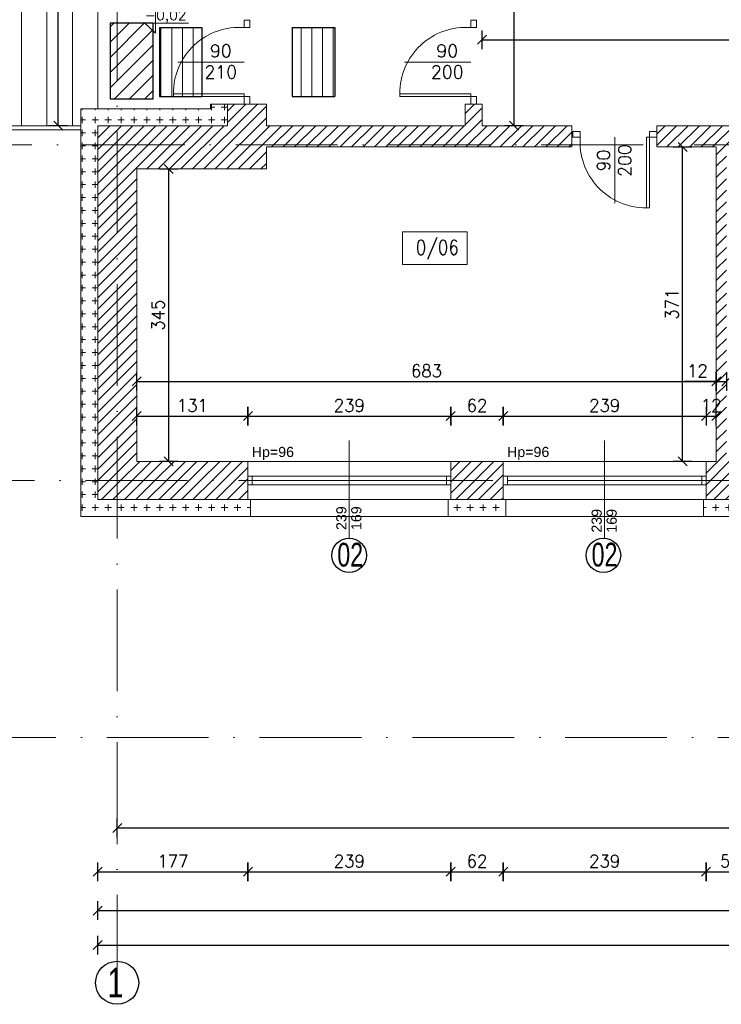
# Model space of a CAD drawing. Header units: millimetres. Extents: x -37273 to 136949, y -1495242345 to -598.
# Tile 14 of 38: x 40746 to 41573, y -18042 to -16881. Entities that reach past the tile are written whole.
import ezdxf

# ---------------------------------------------------------------- set-up
doc = ezdxf.new("R2010")
doc.units = ezdxf.units.MM
doc.linetypes.add('ACAD_ISO10W100', pattern=[18, 12, -3, 0, -3])
for name, color, linetype, lineweight in [('0.09Opis', 20, 'Continuous', 9), ('A-DRZ', 3, 'Continuous', 13), ('A-OKN', 3, 'Continuous', 13), ('F-BIL-OP', 103, 'Continuous', 9), ('urządzenia', 252, 'Continuous', 0), ('wymiarowannie', 253, 'Continuous', 5), ('ściany', 190, 'Continuous', 25)]:
    doc.layers.add(name, color=color, linetype=linetype, lineweight=lineweight)
for name, color, linetype in [('OPISY', 4, 'Continuous'), ('wym', 1, 'Continuous'), ('ściana', 7, 'Continuous')]:
    doc.layers.add(name, color=color, linetype=linetype)
doc.styles.add('op2', font='arial.ttf')
doc.styles.add('SIMPLEX', font='simplex', dxfattribs={"width": 0.85})
doc.styles.get("Standard").update_dxf_attribs({"font": 'arial.ttf'})
doc.styles.add('WYM_50', font='simplex.shx', dxfattribs={"width": 0.95})
doc.dimstyles.new('50', dxfattribs={"dimtxt": 15, "dimasz": 0.15, "dimexe": 13, "dimexo": 30, "dimgap": 5, "dimtad": 1, "dimdec": 0, "dimrnd": 0.5, "dimzin": 1, "dimdsep": 46, "dimtxsty": 'WYM_50', "dimblk": 'A', "dimcen": 3, "dimdle": 5, "dimse1": 1, "dimse2": 1, "dimclrd": 256, "dimclre": 256, "dimclrt": 2, "dimaunit": 1, "dimadec": 0, "dimazin": 0, "dimtfac": 0.32, "dimtdec": 0, "dimtix": 1, "dimtmove": 1, "dimatfit": 3, "dimldrblk": 'A', "dimfxl": 1, "dimtvp": 0.08, "dimtolj": 1, "dimtzin": 1, "dimarcsym": 0})
pattern_1 = [(90, (-26617.258, -10.478), (-15.24, 0), [7.62, -7.62]), (180, (-26613.449, -6.668), (0, -15.24), [7.62, -7.62])]
pattern_2 = [(90, (-26613.449, -6.668), (-12.7, 0), [])]

# ---------------------------------------------------------------- blocks, each defined once
blk = doc.blocks.new('A')
at = {"color": 7, "linetype": 'Continuous'}
blk.add_line((-35.3, -35.3), (35.3, 35.3), dxfattribs=at)
at = {"color": 1, "linetype": 'Continuous'}
blk.add_line((0, 73.6), (0, -73.6), dxfattribs=at)
blk = doc.blocks.new('*D2353')
at = {"layer": 'Defpoints', "color": 0, "lineweight": 13, "ltscale": 3}
for p in [(40838, -17937.8), (44491, -17937.8), (44491, -17972.6)]:
    blk.add_point(p, dxfattribs=at)
at = {"layer": 'wym', "lineweight": -2}
blk.add_line((40838.1, -17972.6), (44490.8, -17972.6), dxfattribs=at)
at = {"layer": 'wym', "lineweight": -2, "ltscale": 3, "xscale": 0.15, "yscale": 0.15, "zscale": 0.15, "rotation": 180}
blk.add_blockref('A', (40838, -17972.6), dxfattribs=at)
at = {"layer": 'wym', "lineweight": -2, "ltscale": 3, "xscale": 0.15, "yscale": 0.15, "zscale": 0.15}
blk.add_blockref('A', (44491, -17972.6), dxfattribs=at)
at = {"layer": 'wym', "color": 2, "ltscale": 3, "insert": (42664.5, -17960.1), "char_height": 15, "attachment_point": 5, "style": 'WYM_50'}
blk.add_mtext('\\A1;3653', dxfattribs=at)
blk = doc.blocks.new('*D2475')
at = {"layer": 'Defpoints', "color": 0, "lineweight": 13, "ltscale": 3}
for p in [(43623, -16904.6), (41291, -17006), (43623, -17006)]:
    blk.add_point(p, dxfattribs=at)
at = {"layer": 'wym', "lineweight": -2}
blk.add_line((41291.1, -16904.6), (43622.8, -16904.6), dxfattribs=at)
at = {"layer": 'wym', "lineweight": -2, "ltscale": 3, "xscale": 0.15, "yscale": 0.15, "zscale": 0.15, "rotation": 180}
blk.add_blockref('A', (41291, -16904.6), dxfattribs=at)
at = {"layer": 'wym', "lineweight": -2, "ltscale": 3, "xscale": 0.15, "yscale": 0.15, "zscale": 0.15}
blk.add_blockref('A', (43623, -16904.6), dxfattribs=at)
at = {"layer": 'wym', "color": 2, "ltscale": 3, "insert": (42457, -16892.1), "char_height": 15, "attachment_point": 5, "style": 'WYM_50'}
blk.add_mtext('\\A1;2332', dxfattribs=at)
blk = doc.blocks.new('DRZWI80')
at = {"layer": 'A-DRZ'}
for points in [[(63149.5, 25780.3), (63149.5, 25851.4)], [(63186.5, 25780.3), (63186.5, 25856.3)]]:
    blk.add_lwpolyline(points, dxfattribs=at)
at = {"layer": 'A-DRZ', "extrusion": (0, 0, -1)}
for points in [[(-63186.5, 25780.3), (-63183.5, 25780.3), (-63183.5, 25856.3)], [(-63186.5, 25856.3), (-63183.5, 25856.3)]]:
    blk.add_lwpolyline(points, dxfattribs=at)
at = {"layer": 'A-DRZ'}
for points in [[(63104.5, 25774.3), (63104.5, 25780.3), (63112.5, 25780.3), (63112.5, 25774.3)], [(63194.5, 25774.3), (63194.5, 25780.3), (63186.5, 25780.3), (63186.5, 25774.3)]]:
    blk.add_lwpolyline(points, close=True, dxfattribs=at)
at = {"layer": 'A-DRZ', "color": 1}
blk.add_arc((63182.8, 25785.8), 70.5, 89.4084, 184.4877, dxfattribs=at)
blk = doc.blocks.new('GFT43')
at = {"layer": 'A-DRZ'}
blk.add_blockref('DRZWI80', (-63194.5, -25774.3), dxfattribs=at)
blk = doc.blocks.new('*D2319')
at = {"layer": 'Defpoints', "color": 0, "lineweight": 13, "ltscale": 3}
for p in [(40838, -17336.5), (41015, -17336.5), (41015, -17886)]:
    blk.add_point(p, dxfattribs=at)
at = {"layer": 'wym', "lineweight": -2}
blk.add_line((40838.1, -17886), (41014.8, -17886), dxfattribs=at)
at = {"layer": 'wym', "lineweight": -2, "ltscale": 3, "xscale": 0.15, "yscale": 0.15, "zscale": 0.15, "rotation": 180}
blk.add_blockref('A', (40838, -17886), dxfattribs=at)
at = {"layer": 'wym', "lineweight": -2, "ltscale": 3, "xscale": 0.15, "yscale": 0.15, "zscale": 0.15}
blk.add_blockref('A', (41015, -17886), dxfattribs=at)
at = {"layer": 'wym', "color": 2, "ltscale": 3, "insert": (40926.5, -17873.5), "char_height": 15, "attachment_point": 5, "style": 'WYM_50'}
blk.add_mtext('\\A1;177', dxfattribs=at)
blk = doc.blocks.new('*D2335')
at = {"layer": 'Defpoints', "color": 0, "lineweight": 13, "ltscale": 3}
for p in [(42463, -17807.9), (40861, -17825.6), (42463, -17834.4)]:
    blk.add_point(p, dxfattribs=at)
at = {"layer": 'wym', "lineweight": -2}
blk.add_line((40861.1, -17834.4), (42462.8, -17834.4), dxfattribs=at)
at = {"layer": 'wym', "lineweight": -2, "ltscale": 3, "xscale": 0.15, "yscale": 0.15, "zscale": 0.15, "rotation": 180}
blk.add_blockref('A', (40861, -17834.4), dxfattribs=at)
at = {"layer": 'wym', "lineweight": -2, "ltscale": 3, "xscale": 0.15, "yscale": 0.15, "zscale": 0.15}
blk.add_blockref('A', (42463, -17834.4), dxfattribs=at)
at = {"layer": 'wym', "color": 2, "ltscale": 3, "insert": (41662, -17821.9), "char_height": 15, "attachment_point": 5, "style": 'WYM_50'}
blk.add_mtext('\\A1;1602', dxfattribs=at)
blk = doc.blocks.new('*D2350')
at = {"layer": 'Defpoints', "color": 0, "lineweight": 13, "ltscale": 3}
for p in [(40838, -17447), (42440, -17447), (42440, -17931.9)]:
    blk.add_point(p, dxfattribs=at)
at = {"layer": 'wym', "lineweight": -2}
blk.add_line((40838.1, -17931.9), (42439.8, -17931.9), dxfattribs=at)
at = {"layer": 'wym', "lineweight": -2, "ltscale": 3, "xscale": 0.15, "yscale": 0.15, "zscale": 0.15, "rotation": 180}
blk.add_blockref('A', (40838, -17931.9), dxfattribs=at)
at = {"layer": 'wym', "lineweight": -2, "ltscale": 3, "xscale": 0.15, "yscale": 0.15, "zscale": 0.15}
blk.add_blockref('A', (42440, -17931.9), dxfattribs=at)
at = {"layer": 'wym', "color": 2, "ltscale": 3, "insert": (41639, -17919.4), "char_height": 15, "attachment_point": 5, "style": 'WYM_50'}
blk.add_mtext('\\A1;1602', dxfattribs=at)
blk = doc.blocks.new('*D2371')
at = {"layer": 'Defpoints', "color": 0, "lineweight": 13, "ltscale": 3}
for p in [(40991, -16851.4), (40533, -16880.4), (40991, -16880.4)]:
    blk.add_point(p, dxfattribs=at)
at = {"layer": 'wym', "lineweight": -2}
for p, q in [((40533, -16851.3), (40533, -16851.1)), ((40533, -16851.4), (40533, -16880.4)), ((40533, -16880.6), (40533, -16880.7))]:
    blk.add_line(p, q, dxfattribs=at)
at = {"layer": 'wym', "lineweight": -2, "ltscale": 3, "xscale": 0.15, "yscale": 0.15, "zscale": 0.15}
for p, rotation in [((40533, -16851.4), 270), ((40533, -16880.4), 90)]:
    blk.add_blockref('A', p, dxfattribs=dict(at, rotation=rotation))
at = {"layer": 'wym', "color": 2, "ltscale": 3, "insert": (40520.5, -16865.9), "char_height": 15, "attachment_point": 5, "rotation": 90, "style": 'WYM_50'}
blk.add_mtext('\\A1;29', dxfattribs=at)
blk = doc.blocks.new('*D2372')
at = {"layer": 'Defpoints', "color": 0, "lineweight": 13, "ltscale": 3}
for p in [(41037, -16880.4), (40533, -16980.4), (41037, -16980.4)]:
    blk.add_point(p, dxfattribs=at)
at = {"layer": 'ściana', "lineweight": -2, "ltscale": 3}
blk.add_line((40533, -16880.6), (40533, -16980.3), dxfattribs=at)
at = {"layer": 'ściana', "lineweight": -2, "ltscale": 3, "xscale": 0.15, "yscale": 0.15, "zscale": 0.15}
for p, rotation in [((40533, -16880.4), 90), ((40533, -16980.4), 270)]:
    blk.add_blockref('A', p, dxfattribs=dict(at, rotation=rotation))
at = {"layer": 'ściana', "color": 2, "lineweight": 13, "ltscale": 3, "insert": (40520.5, -16930.4), "char_height": 15, "attachment_point": 5, "rotation": 90, "style": 'WYM_50'}
blk.add_mtext('\\A1;100', dxfattribs=at)
blk = doc.blocks.new('*D2375')
at = {"layer": 'Defpoints', "color": 0, "lineweight": 13, "ltscale": 3}
for p in [(42440, -17447), (40533, -17750), (42440, -17750)]:
    blk.add_point(p, dxfattribs=at)
at = {"layer": 'wym', "lineweight": -2}
blk.add_line((40533, -17447.2), (40533, -17749.9), dxfattribs=at)
at = {"layer": 'wym', "lineweight": -2, "ltscale": 3, "xscale": 0.15, "yscale": 0.15, "zscale": 0.15}
for p, rotation in [((40533, -17447), 90), ((40533, -17750), 270)]:
    blk.add_blockref('A', p, dxfattribs=dict(at, rotation=rotation))
at = {"layer": 'wym', "color": 2, "ltscale": 3, "insert": (40520.5, -17598.5), "char_height": 15, "attachment_point": 5, "rotation": 90, "style": 'WYM_50'}
blk.add_mtext('\\A1;303', dxfattribs=at)
blk = doc.blocks.new('*D2378')
at = {"layer": 'Defpoints', "color": 0, "lineweight": 13, "ltscale": 3}
for p in [(40838, -17006), (40480, -17750), (42440, -17750)]:
    blk.add_point(p, dxfattribs=at)
at = {"layer": 'wym', "lineweight": -2}
blk.add_line((40480, -17006.2), (40480, -17749.9), dxfattribs=at)
at = {"layer": 'wym', "lineweight": -2, "ltscale": 3, "xscale": 0.15, "yscale": 0.15, "zscale": 0.15}
for p, rotation in [((40480, -17006), 90), ((40480, -17750), 270)]:
    blk.add_blockref('A', p, dxfattribs=dict(at, rotation=rotation))
at = {"layer": 'wym', "color": 2, "ltscale": 3, "insert": (40467.5, -17378), "char_height": 15, "attachment_point": 5, "rotation": 90, "style": 'WYM_50'}
blk.add_mtext('\\A1;744', dxfattribs=at)
blk = doc.blocks.new('*D2418')
at = {"layer": 'Defpoints', "color": 0, "lineweight": 13, "ltscale": 3}
for p in [(41015, -17348.5), (40884, -17402), (41015, -17402)]:
    blk.add_point(p, dxfattribs=at)
at = {"layer": 'wym', "lineweight": -2}
blk.add_line((40884.1, -17348.5), (41014.8, -17348.5), dxfattribs=at)
at = {"layer": 'wym', "lineweight": -2, "ltscale": 3, "xscale": 0.15, "yscale": 0.15, "zscale": 0.15, "rotation": 180}
blk.add_blockref('A', (40884, -17348.5), dxfattribs=at)
at = {"layer": 'wym', "lineweight": -2, "ltscale": 3, "xscale": 0.15, "yscale": 0.15, "zscale": 0.15}
blk.add_blockref('A', (41015, -17348.5), dxfattribs=at)
at = {"layer": 'wym', "color": 2, "ltscale": 3, "insert": (40949.5, -17336), "char_height": 15, "attachment_point": 5, "style": 'WYM_50'}
blk.add_mtext('\\A1;131', dxfattribs=at)
blk = doc.blocks.new('*D2431')
at = {"layer": 'Defpoints', "color": 0, "lineweight": 13, "ltscale": 3}
for p in [(40884, -17291.8), (41567, -17291.8), (41567, -17307.7)]:
    blk.add_point(p, dxfattribs=at)
at = {"layer": 'wym', "lineweight": -2}
blk.add_line((40884.1, -17307.7), (41566.8, -17307.7), dxfattribs=at)
at = {"layer": 'wym', "lineweight": -2, "ltscale": 3, "xscale": 0.15, "yscale": 0.15, "zscale": 0.15, "rotation": 180}
blk.add_blockref('A', (40884, -17307.7), dxfattribs=at)
at = {"layer": 'wym', "lineweight": -2, "ltscale": 3, "xscale": 0.15, "yscale": 0.15, "zscale": 0.15}
blk.add_blockref('A', (41567, -17307.7), dxfattribs=at)
at = {"layer": 'wym', "color": 2, "ltscale": 3, "insert": (41225.5, -17295.2), "char_height": 15, "attachment_point": 5, "style": 'WYM_50'}
blk.add_mtext('\\A1;683', dxfattribs=at)
blk = doc.blocks.new('*D2373')
at = {"layer": 'Defpoints', "color": 0, "lineweight": 13, "ltscale": 3}
for p in [(40924.4, -16980.4), (40533, -17006), (40924.4, -17006)]:
    blk.add_point(p, dxfattribs=at)
at = {"layer": 'wym', "lineweight": -2}
for p, q in [((40533, -16980.3), (40533, -16980.1)), ((40533, -16980.4), (40533, -17006)), ((40533, -17006.2), (40533, -17006.3))]:
    blk.add_line(p, q, dxfattribs=at)
at = {"layer": 'wym', "lineweight": -2, "ltscale": 3, "xscale": 0.15, "yscale": 0.15, "zscale": 0.15}
for p, rotation in [((40533, -16980.4), 270), ((40533, -17006), 90)]:
    blk.add_blockref('A', p, dxfattribs=dict(at, rotation=rotation))
at = {"layer": 'wym', "color": 2, "ltscale": 3, "insert": (40520.5, -16993.2), "char_height": 15, "attachment_point": 5, "rotation": 90, "style": 'WYM_50'}
blk.add_mtext('\\A1;26', dxfattribs=at)
blk = doc.blocks.new('*D2374')
at = {"layer": 'Defpoints', "color": 0, "lineweight": 13, "ltscale": 3}
for p in [(40662.5, -17006), (40533, -17447), (40838, -17447)]:
    blk.add_point(p, dxfattribs=at)
at = {"layer": 'wym', "lineweight": -2}
blk.add_line((40533, -17006.2), (40533, -17446.9), dxfattribs=at)
at = {"layer": 'wym', "lineweight": -2, "ltscale": 3, "xscale": 0.15, "yscale": 0.15, "zscale": 0.15}
for p, rotation in [((40533, -17006), 90), ((40533, -17447), 270)]:
    blk.add_blockref('A', p, dxfattribs=dict(at, rotation=rotation))
at = {"layer": 'wym', "color": 2, "ltscale": 3, "insert": (40520.5, -17226.5), "char_height": 15, "attachment_point": 5, "rotation": 90, "style": 'WYM_50'}
blk.add_mtext('\\A1;441', dxfattribs=at)
blk = doc.blocks.new('*D2377')
at = {"layer": 'Defpoints', "color": 0, "lineweight": 13, "ltscale": 3}
for p in [(40657.8, -16197), (40480, -17006), (40877.3, -17006)]:
    blk.add_point(p, dxfattribs=at)
at = {"layer": 'wym', "lineweight": -2}
blk.add_line((40480, -16197.2), (40480, -17005.9), dxfattribs=at)
at = {"layer": 'wym', "lineweight": -2, "ltscale": 3, "xscale": 0.15, "yscale": 0.15, "zscale": 0.15}
for p, rotation in [((40480, -16197), 90), ((40480, -17006), 270)]:
    blk.add_blockref('A', p, dxfattribs=dict(at, rotation=rotation))
at = {"layer": 'wym', "color": 2, "ltscale": 3, "insert": (40467.5, -16601.5), "char_height": 15, "attachment_point": 5, "rotation": 90, "style": 'WYM_50'}
blk.add_mtext('\\A1;809', dxfattribs=at)
blk = doc.blocks.new('*D2457')
at = {"layer": 'Defpoints', "color": 0, "lineweight": 13, "ltscale": 3}
for p in [(40921.6, -17057), (40925.2, -17057), (40925.2, -17402)]:
    blk.add_point(p, dxfattribs=at)
at = {"layer": 'wym', "lineweight": -2}
blk.add_line((40921.6, -17401.9), (40921.6, -17057.2), dxfattribs=at)
at = {"layer": 'wym', "lineweight": -2, "ltscale": 3, "xscale": 0.15, "yscale": 0.15, "zscale": 0.15}
for p, rotation in [((40921.6, -17057), 90), ((40921.6, -17402), 270)]:
    blk.add_blockref('A', p, dxfattribs=dict(at, rotation=rotation))
at = {"layer": 'wym', "color": 2, "ltscale": 3, "insert": (40909.1, -17229.5), "char_height": 15, "attachment_point": 5, "rotation": 90, "style": 'WYM_50'}
blk.add_mtext('\\A1;345', dxfattribs=at)
blk = doc.blocks.new('*D2539')
at = {"layer": 'Defpoints', "color": 0, "lineweight": 13, "ltscale": 3}
for p in [(40748, -16197), (40791.4, -16197), (40829.7, -17006)]:
    blk.add_point(p, dxfattribs=at)
at = {"layer": 'wym', "lineweight": -2}
blk.add_line((40791.4, -17005.9), (40791.4, -16197.2), dxfattribs=at)
at = {"layer": 'wym', "lineweight": -2, "ltscale": 3, "xscale": 0.15, "yscale": 0.15, "zscale": 0.15}
for p, rotation in [((40791.4, -16197), 90), ((40791.4, -17006), 270)]:
    blk.add_blockref('A', p, dxfattribs=dict(at, rotation=rotation))
at = {"layer": 'wym', "color": 2, "ltscale": 3, "insert": (40778.9, -16601.5), "char_height": 15, "attachment_point": 5, "rotation": 90, "style": 'WYM_50'}
blk.add_mtext('\\A1;809', dxfattribs=at)
blk = doc.blocks.new('*D2322')
at = {"layer": 'Defpoints', "color": 0, "lineweight": 13, "ltscale": 3}
for p in [(41316, -17479), (41555, -17479), (41555, -17886)]:
    blk.add_point(p, dxfattribs=at)
at = {"layer": 'wym', "lineweight": -2}
blk.add_line((41316.1, -17886), (41554.8, -17886), dxfattribs=at)
at = {"layer": 'wym', "lineweight": -2, "ltscale": 3, "xscale": 0.15, "yscale": 0.15, "zscale": 0.15, "rotation": 180}
blk.add_blockref('A', (41316, -17886), dxfattribs=at)
at = {"layer": 'wym', "lineweight": -2, "ltscale": 3, "xscale": 0.15, "yscale": 0.15, "zscale": 0.15}
blk.add_blockref('A', (41555, -17886), dxfattribs=at)
at = {"layer": 'wym', "color": 2, "ltscale": 3, "insert": (41435.5, -17873.5), "char_height": 15, "attachment_point": 5, "style": 'WYM_50'}
blk.add_mtext('\\A1;239', dxfattribs=at)
blk = doc.blocks.new('*D2421')
at = {"layer": 'Defpoints', "color": 0, "lineweight": 13, "ltscale": 3}
for p in [(41555, -17348.5), (41316, -17377.4), (41555, -17414.5)]:
    blk.add_point(p, dxfattribs=at)
at = {"layer": 'wym', "lineweight": -2}
blk.add_line((41316.1, -17348.5), (41554.8, -17348.5), dxfattribs=at)
at = {"layer": 'wym', "lineweight": -2, "ltscale": 3, "xscale": 0.15, "yscale": 0.15, "zscale": 0.15, "rotation": 180}
blk.add_blockref('A', (41316, -17348.5), dxfattribs=at)
at = {"layer": 'wym', "lineweight": -2, "ltscale": 3, "xscale": 0.15, "yscale": 0.15, "zscale": 0.15}
blk.add_blockref('A', (41555, -17348.5), dxfattribs=at)
at = {"layer": 'wym', "color": 2, "ltscale": 3, "insert": (41435.5, -17336), "char_height": 15, "attachment_point": 5, "style": 'WYM_50'}
blk.add_mtext('\\A1;239', dxfattribs=at)
blk = doc.blocks.new('*D2458')
at = {"layer": 'Defpoints', "color": 0, "lineweight": 13, "ltscale": 3}
for p in [(41068.2, -17031), (41527.4, -17031), (41068.2, -17402)]:
    blk.add_point(p, dxfattribs=at)
at = {"layer": 'wym', "lineweight": -2}
blk.add_line((41527.4, -17401.9), (41527.4, -17031.2), dxfattribs=at)
at = {"layer": 'wym', "lineweight": -2, "ltscale": 3, "xscale": 0.15, "yscale": 0.15, "zscale": 0.15}
for p, rotation in [((41527.4, -17031), 90), ((41527.4, -17402), 270)]:
    blk.add_blockref('A', p, dxfattribs=dict(at, rotation=rotation))
at = {"layer": 'wym', "color": 2, "ltscale": 3, "insert": (41514.9, -17216.5), "char_height": 15, "attachment_point": 5, "rotation": 90, "style": 'WYM_50'}
blk.add_mtext('\\A1;371', dxfattribs=at)
blk = doc.blocks.new('*D2473')
at = {"layer": 'Defpoints', "color": 0, "lineweight": 13, "ltscale": 3}
for p in [(41349.3, -16242), (41328.5, -17006), (41349.3, -17006)]:
    blk.add_point(p, dxfattribs=at)
at = {"layer": 'wym', "lineweight": -2}
blk.add_line((41328.5, -16242.2), (41328.5, -17005.9), dxfattribs=at)
at = {"layer": 'wym', "lineweight": -2, "ltscale": 3, "xscale": 0.15, "yscale": 0.15, "zscale": 0.15}
for p, rotation in [((41328.5, -16242), 90), ((41328.5, -17006), 270)]:
    blk.add_blockref('A', p, dxfattribs=dict(at, rotation=rotation))
at = {"layer": 'wym', "color": 2, "ltscale": 3, "insert": (41316, -16624), "char_height": 15, "attachment_point": 5, "rotation": 90, "style": 'WYM_50'}
blk.add_mtext('\\A1;764', dxfattribs=at)
blk = doc.blocks.new('*D2320')
at = {"layer": 'Defpoints', "color": 0, "lineweight": 13, "ltscale": 3}
for p in [(41015, -17479), (41254, -17479), (41254, -17886)]:
    blk.add_point(p, dxfattribs=at)
at = {"layer": 'wym', "lineweight": -2}
blk.add_line((41015.1, -17886), (41253.8, -17886), dxfattribs=at)
at = {"layer": 'wym', "lineweight": -2, "ltscale": 3, "xscale": 0.15, "yscale": 0.15, "zscale": 0.15, "rotation": 180}
blk.add_blockref('A', (41015, -17886), dxfattribs=at)
at = {"layer": 'wym', "lineweight": -2, "ltscale": 3, "xscale": 0.15, "yscale": 0.15, "zscale": 0.15}
blk.add_blockref('A', (41254, -17886), dxfattribs=at)
at = {"layer": 'wym', "color": 2, "ltscale": 3, "insert": (41134.5, -17873.5), "char_height": 15, "attachment_point": 5, "style": 'WYM_50'}
blk.add_mtext('\\A1;239', dxfattribs=at)
blk = doc.blocks.new('*D2419')
at = {"layer": 'Defpoints', "color": 0, "lineweight": 13, "ltscale": 3}
for p in [(41254, -17348.5), (41015, -17371.8), (41254, -17409.5)]:
    blk.add_point(p, dxfattribs=at)
at = {"layer": 'wym', "lineweight": -2}
blk.add_line((41015.1, -17348.5), (41253.8, -17348.5), dxfattribs=at)
at = {"layer": 'wym', "lineweight": -2, "ltscale": 3, "xscale": 0.15, "yscale": 0.15, "zscale": 0.15, "rotation": 180}
blk.add_blockref('A', (41015, -17348.5), dxfattribs=at)
at = {"layer": 'wym', "lineweight": -2, "ltscale": 3, "xscale": 0.15, "yscale": 0.15, "zscale": 0.15}
blk.add_blockref('A', (41254, -17348.5), dxfattribs=at)
at = {"layer": 'wym', "color": 2, "ltscale": 3, "insert": (41134.5, -17336), "char_height": 15, "attachment_point": 5, "style": 'WYM_50'}
blk.add_mtext('\\A1;239', dxfattribs=at)
blk = doc.blocks.new('*D2321')
at = {"layer": 'Defpoints', "color": 0, "lineweight": 13, "ltscale": 3}
for p in [(41254, -17479), (41316, -17479), (41316, -17886)]:
    blk.add_point(p, dxfattribs=at)
at = {"layer": 'wym', "lineweight": -2}
blk.add_line((41254.1, -17886), (41315.8, -17886), dxfattribs=at)
at = {"layer": 'wym', "lineweight": -2, "ltscale": 3, "xscale": 0.15, "yscale": 0.15, "zscale": 0.15, "rotation": 180}
blk.add_blockref('A', (41254, -17886), dxfattribs=at)
at = {"layer": 'wym', "lineweight": -2, "ltscale": 3, "xscale": 0.15, "yscale": 0.15, "zscale": 0.15}
blk.add_blockref('A', (41316, -17886), dxfattribs=at)
at = {"layer": 'wym', "color": 2, "ltscale": 3, "insert": (41285, -17873.5), "char_height": 15, "attachment_point": 5, "style": 'WYM_50'}
blk.add_mtext('\\A1;62', dxfattribs=at)
blk = doc.blocks.new('*D2420')
at = {"layer": 'Defpoints', "color": 0, "lineweight": 13, "ltscale": 3}
for p in [(41316, -17348.5), (41254, -17413.2), (41316, -17413.2)]:
    blk.add_point(p, dxfattribs=at)
at = {"layer": 'wym', "lineweight": -2}
blk.add_line((41254.1, -17348.5), (41315.8, -17348.5), dxfattribs=at)
at = {"layer": 'wym', "lineweight": -2, "ltscale": 3, "xscale": 0.15, "yscale": 0.15, "zscale": 0.15, "rotation": 180}
blk.add_blockref('A', (41254, -17348.5), dxfattribs=at)
at = {"layer": 'wym', "lineweight": -2, "ltscale": 3, "xscale": 0.15, "yscale": 0.15, "zscale": 0.15}
blk.add_blockref('A', (41316, -17348.5), dxfattribs=at)
at = {"layer": 'wym', "color": 2, "ltscale": 3, "insert": (41285, -17336), "char_height": 15, "attachment_point": 5, "style": 'WYM_50'}
blk.add_mtext('\\A1;62', dxfattribs=at)
blk = doc.blocks.new('*D2323')
at = {"layer": 'Defpoints', "color": 0, "lineweight": 13, "ltscale": 3}
for p in [(41555, -17479), (41613, -17479), (41613, -17886)]:
    blk.add_point(p, dxfattribs=at)
at = {"layer": 'wym', "lineweight": -2}
blk.add_line((41555.1, -17886), (41612.8, -17886), dxfattribs=at)
at = {"layer": 'wym', "lineweight": -2, "ltscale": 3, "xscale": 0.15, "yscale": 0.15, "zscale": 0.15, "rotation": 180}
blk.add_blockref('A', (41555, -17886), dxfattribs=at)
at = {"layer": 'wym', "lineweight": -2, "ltscale": 3, "xscale": 0.15, "yscale": 0.15, "zscale": 0.15}
blk.add_blockref('A', (41613, -17886), dxfattribs=at)
at = {"layer": 'wym', "color": 2, "ltscale": 3, "insert": (41584, -17873.5), "char_height": 15, "attachment_point": 5, "style": 'WYM_50'}
blk.add_mtext('\\A1;58', dxfattribs=at)
blk = doc.blocks.new('*D2422')
at = {"layer": 'Defpoints', "color": 0, "lineweight": 13, "ltscale": 3}
for p in [(41567, -17348.5), (41555, -17362.5), (41567, -17362.5)]:
    blk.add_point(p, dxfattribs=at)
at = {"layer": 'wym', "lineweight": -2}
for p, q in [((41554.8, -17348.5), (41554.7, -17348.5)), ((41555, -17348.5), (41567, -17348.5)), ((41567.1, -17348.5), (41567.3, -17348.5))]:
    blk.add_line(p, q, dxfattribs=at)
at = {"layer": 'wym', "lineweight": -2, "ltscale": 3, "xscale": 0.15, "yscale": 0.15, "zscale": 0.15}
blk.add_blockref('A', (41555, -17348.5), dxfattribs=at)
at = {"layer": 'wym', "lineweight": -2, "ltscale": 3, "xscale": 0.15, "yscale": 0.15, "zscale": 0.15, "rotation": 180}
blk.add_blockref('A', (41567, -17348.5), dxfattribs=at)
at = {"layer": 'wym', "color": 2, "ltscale": 3, "insert": (41561, -17336), "char_height": 15, "attachment_point": 5, "style": 'WYM_50'}
blk.add_mtext('\\A1;12', dxfattribs=at)
blk = doc.blocks.new('*D2432')
at = {"layer": 'Defpoints', "color": 0, "lineweight": 13, "ltscale": 3}
for p in [(41567, -17266.3), (41579, -17266.3), (41579, -17307.7)]:
    blk.add_point(p, dxfattribs=at)
at = {"layer": 'wym', "lineweight": -2}
for p, q in [((41567, -17307.7), (41529.7, -17307.7)), ((41567.1, -17307.7), (41578.8, -17307.7))]:
    blk.add_line(p, q, dxfattribs=at)
at = {"layer": 'wym', "lineweight": -2, "ltscale": 3, "xscale": 0.15, "yscale": 0.15, "zscale": 0.15, "rotation": 180}
blk.add_blockref('A', (41567, -17307.7), dxfattribs=at)
at = {"layer": 'wym', "lineweight": -2, "ltscale": 3, "xscale": 0.15, "yscale": 0.15, "zscale": 0.15}
blk.add_blockref('A', (41579, -17307.7), dxfattribs=at)
at = {"layer": 'wym', "color": 2, "ltscale": 3, "insert": (41544.9, -17295.2), "char_height": 15, "attachment_point": 5, "style": 'WYM_50'}
blk.add_mtext('\\A1;12', dxfattribs=at)

msp = doc.modelspace()

# ---------------------------------------------------------------- hatches: boundary and pattern name
at = {"layer": 'wymiarowannie', "lineweight": 13, "ltscale": 3}
h = msp.add_hatch(dxfattribs=at)
h.set_pattern_fill('ANSI31', color=5, scale=4)
h.set_pattern_definition([(45, (-27184.67, -9.393), (-8.9802561, 8.9802561), [])])
h.paths.add_polyline_path([(40852.93, -16974.69), (40852.93, -16884.69), (40902.93, -16884.69), (40902.93, -16974.69)])
h = msp.add_hatch(dxfattribs=at)
h.set_pattern_fill('ANSI31', color=1, scale=4, angle=45)
h.set_pattern_definition(pattern_2)
h.paths.add_polyline_path([(40910.7, -16971.64), (40927.1, -16971.64), (40927.1, -16968.34, -0.1261404), (40936.27, -16930.94, -0.0333858), (40941.75, -16922.17), (40910.7, -16916.71)])
h.paths.add_polyline_path([(40941.75, -16922.17, -0.0860452), (40960.7, -16903.65), (40960.7, -16890.24), (40910.7, -16890.24), (40910.7, -16916.71)])
h.paths.add_polyline_path([(40927.1, -16968.34, -0.1261404), (40936.27, -16930.94), (40960.7, -16930.94), (40960.7, -16968.34)])
h.paths.add_polyline_path([(40936.27, -16930.94), (40960.7, -16930.94), (40960.7, -16903.65, 0.0860452), (40941.75, -16922.17, 0.0333858)])
h = msp.add_hatch(dxfattribs=at)
h.set_pattern_fill('ANSI31', color=1, scale=4, angle=45)
h.set_pattern_definition(pattern_2)
h.paths.add_polyline_path([(41067.3, -16971.64), (41067.3, -16890.24), (41117.3, -16890.24), (41117.3, -16971.64)])
h = msp.add_hatch(dxfattribs=at)
h.set_pattern_fill('ANSI31', color=1, scale=4, angle=45)
h.set_pattern_definition(pattern_2)
h.paths.add_polyline_path([(40927.1, -16971.64), (40927.1, -16968.34), (40960.7, -16968.34), (40960.7, -16971.64)])
h = msp.add_hatch(dxfattribs=at)
h.set_pattern_fill('ANSI31', color=5, scale=3)
h.set_pattern_definition([(45, (40837.995, -17424.546), (-6.73519, 6.73519), [])])
h.paths.add_polyline_path([(41015, -17424.55), (41015, -17402.05), (40884, -17402.05), (40884, -17057.05), (41037, -17057.05), (41037, -17031.05), (41397, -17031.05), (41397, -17028.55), (40861, -17028.55), (40861, -17424.55)])
h.paths.add_polyline_path([(41397, -17028.55), (41397, -17006.05), (41291, -17006.05), (41291, -16980.44), (41271, -16980.44), (41271, -17006.05), (41037, -17006.05), (41037, -16980.44), (40991, -16980.44), (40991, -17006.05), (40861, -17006.05), (40861, -17028.55)])
h.paths.add_polyline_path([(40861, -17424.55), (40861, -17028.55), (40838, -17028.55), (40838, -17424.55)])
h.paths.add_polyline_path([(40861, -17028.55), (40861, -17006.05), (40838, -17006.05), (40838, -17028.55)])
h = msp.add_hatch(dxfattribs=at)
h.set_pattern_fill('CROSS', color=1, scale=0.6, angle=45)
h.set_pattern_definition(pattern_1)
h.paths.add_polyline_path([(40861, -17006.05), (40991, -17006.05), (40991, -16980.44), (40971, -16980.45), (40971, -16986.05), (40861, -16986.05)])
h = msp.add_hatch(dxfattribs=at)
h.set_pattern_fill('CROSS', color=1, scale=0.6, angle=45)
h.set_pattern_definition(pattern_1)
h.paths.add_polyline_path([(40818, -17028.55), (40818, -17011.05), (40818, -17006.05), (40818, -16986.05), (40838, -16986.05), (40861, -16986.05), (40861, -17006.05), (40838, -17006.05), (40838, -17028.55)])
h = msp.add_hatch(dxfattribs=at)
h.set_pattern_fill('ANSI31', color=5, scale=3)
h.set_pattern_definition([(45, (41496.995, -17447.046), (-6.73519, 6.73519), [])])
h.paths.add_polyline_path([(41497, -17031.05), (41567, -17031.05), (41567, -17402.05), (41555, -17402.05), (41555, -17424.55), (41613, -17424.55), (41613, -17402.05), (41579, -17402.05), (41579, -17031.05), (41665, -17031.05), (41665, -17028.55), (41497, -17028.55)])
h.paths.add_polyline_path([(41665, -17028.55), (41665, -17006.05), (41497, -17006.05), (41497, -17028.55)])
h.paths.add_polyline_path([(41918, -17028.55), (41918, -17006.05), (41765, -17006.05), (41765, -17028.55)])
h.paths.add_polyline_path([(41555, -17447.05), (41613, -17447.05), (41613, -17424.55), (41555, -17424.55)])
h.paths.add_polyline_path([(41765, -17031.05), (41918, -17031.05), (41918, -17028.55), (41765, -17028.55)])
h.paths.add_polyline_path([(41547.07, -17324.72), (41547.07, -17347.22), (41574.92, -17347.22), (41574.92, -17324.72)], flags=24)
h = msp.add_hatch(dxfattribs=at)
h.set_pattern_fill('CROSS', color=1, scale=0.6, angle=45)
h.set_pattern_definition(pattern_1)
h.paths.add_polyline_path([(40818, -17424.55), (40838, -17424.55), (40838, -17028.55), (40818, -17028.55)])
h = msp.add_hatch(dxfattribs=at)
h.set_pattern_fill('ANSI31', color=5, scale=3)
h.set_pattern_definition([(45, (40837.995, -17424.546), (-6.7352, 6.7352), [])])
h.paths.add_polyline_path([(40861, -17447.05), (41015, -17447.05), (41015, -17424.55), (40861, -17424.55)])
h.paths.add_polyline_path([(41316, -17424.55), (41316, -17402.05), (41254, -17402.05), (41254, -17424.55)])
h.paths.add_polyline_path([(41254, -17447.05), (41316, -17447.05), (41316, -17424.55), (41254, -17424.55)])
h.paths.add_polyline_path([(40838, -17447.05), (40861, -17447.05), (40861, -17424.55), (40838, -17424.55)])
h = msp.add_hatch(dxfattribs=at)
h.set_pattern_fill('CROSS', color=1, scale=0.6, angle=45)
h.set_pattern_definition(pattern_1)
h.paths.add_polyline_path([(40818, -17424.55), (40838, -17424.55), (40838, -17447.05), (40861, -17447.05), (40861, -17467.05), (40818, -17467.05)])
h = msp.add_hatch(dxfattribs=at)
h.set_pattern_fill('CROSS', color=1, scale=0.6, angle=45)
h.set_pattern_definition(pattern_1)
h.paths.add_polyline_path([(41018, -17467.05), (41018, -17447.05), (41015, -17447.05), (40861, -17447.05), (40861, -17467.05)])
h = msp.add_hatch(dxfattribs=at)
h.set_pattern_fill('CROSS', color=1, scale=0.6, angle=45)
h.set_pattern_definition(pattern_1)
h.paths.add_polyline_path([(41251, -17467.05), (41319, -17467.05), (41319, -17447.05), (41316, -17447.05), (41254, -17447.05), (41251, -17447.05)])
h = msp.add_hatch(dxfattribs=at)
h.set_pattern_fill('CROSS', color=1, scale=0.6, angle=45)
h.set_pattern_definition(pattern_1)
h.paths.add_polyline_path([(41814, -17467.05), (41939, -17467.05), (41939, -17447.05), (41936, -17447.05), (41817, -17447.05), (41814, -17447.05)])
h.paths.add_polyline_path([(41552, -17467.05), (41616, -17467.05), (41616, -17447.05), (41613, -17447.05), (41555, -17447.05), (41552, -17447.05)])
h.paths.add_polyline_path([(42137, -17467.05), (42189, -17467.05), (42189, -17447.05), (42186, -17447.05), (42140, -17447.05), (42137, -17447.05)])

# ---------------------------------------------------------------- linework, layer by layer
at = {"layer": '0.09Opis', "ltscale": 0.01}
msp.add_lwpolyline([(40905.92, -16867.68), (40905.92, -16896.91), (40893.33, -16884.89), (40944.85, -16884.89)], dxfattribs=at)
msp.add_lwpolyline([(40905.92, -16867.68), (40905.92, -16896.91), (40893.33, -16884.89), (40944.85, -16884.89)], dxfattribs=at)
at = {"layer": 'A-OKN'}
for p, q in [((41254, -17402.05), (41015, -17402.05)), ((41555, -17402.05), (41316, -17402.05)), ((41254, -17419.55), (41015, -17419.55)), ((41254, -17419.55), (41015, -17419.55)), ((41020, -17419.55), (41020, -17429.55)), ((41020, -17419.55), (41020, -17429.55)), ((41249, -17419.55), (41249, -17429.55)), ((41249, -17419.55), (41249, -17429.55)), ((41555, -17419.55), (41316, -17419.55)), ((41555, -17419.55), (41316, -17419.55)), ((41321, -17419.55), (41321, -17429.55)), ((41321, -17419.55), (41321, -17429.55)), ((41550, -17419.55), (41550, -17429.55)), ((41550, -17419.55), (41550, -17429.55)), ((41254, -17429.55), (41015, -17429.55)), ((41254, -17429.55), (41015, -17429.55)), ((41020, -17424.55), (41249, -17424.55)), ((41020, -17424.55), (41249, -17424.55)), ((41555, -17429.55), (41316, -17429.55)), ((41555, -17429.55), (41316, -17429.55)), ((41321, -17424.55), (41550, -17424.55)), ((41321, -17424.55), (41550, -17424.55)), ((41254, -17447.05), (41015, -17447.05)), ((41555, -17447.05), (41316, -17447.05))]:
    msp.add_line(p, q, dxfattribs=at)
for points in [[(41018, -17467.05), (41251, -17467.05)], [(41319, -17467.05), (41552, -17467.05)]]:
    msp.add_lwpolyline(points, dxfattribs=at)
at = {"layer": 'F-BIL-OP', "color": 0}
msp.add_lwpolyline([(41197.32, -17131.29), (41273.27, -17131.29), (41273.27, -17169.67), (41197.32, -17169.67)], close=True, dxfattribs=at)
at = {"layer": 'wymiarowannie', "color": 251, "linetype": 'ACAD_ISO10W100', "lineweight": 13, "ltscale": 10}
for p, q in [((40861, -18033.41), (40861, -15599)), ((42381.3, -17028.55), (40380.11, -17028.55)), ((42564.5, -17424.55), (40380.11, -17424.55)), ((43850.3, -17727.55), (40380.11, -17727.55))]:
    msp.add_line(p, q, dxfattribs=at)
at = {"layer": 'wymiarowannie', "color": 1, "lineweight": 13, "ltscale": 3}
for p, q in [((40818, -17006.05), (40718, -17006.05)), ((40818, -17011.05), (40718, -17011.05))]:
    msp.add_line(p, q, dxfattribs=at)
at = {"layer": 'wymiarowannie', "ltscale": 3}
for p, q in [((41134.5, -17377.19), (41134.5, -17492.51)), ((41435.5, -17377.19), (41435.5, -17492.51))]:
    msp.add_line(p, q, dxfattribs=at)
at = {"layer": 'wymiarowannie', "color": 5, "lineweight": 13, "ltscale": 3}
for points in [[(40748, -17006.05), (40748, -16197.05), (40971, -16197.05)], [(40778, -17006.05), (40778, -16227.05), (40971, -16227.05)], [(40808, -17006.05), (40808, -16257.05), (40971, -16257.05)], [(40838, -16986.05), (40838, -16287.05), (40971, -16287.05)]]:
    msp.add_lwpolyline(points, dxfattribs=at)
at = {"layer": 'wymiarowannie', "color": 5, "lineweight": 30, "ltscale": 3}
msp.add_lwpolyline([(40902.93, -16884.69), (40902.93, -16974.69), (40852.93, -16974.69), (40852.93, -16884.69), (40902.93, -16884.69)], dxfattribs=at)
at = {"layer": 'wymiarowannie', "color": 1, "lineweight": 30, "ltscale": 3}
for points in [[(40910.7, -16890.24), (40960.7, -16890.24)], [(40910.7, -16890.24), (40910.7, -16971.64)], [(40960.7, -16890.24), (40960.7, -16971.64)], [(41067.3, -16890.24), (41117.3, -16890.24)], [(41067.3, -16890.24), (41067.3, -16971.64)], [(41117.3, -16890.24), (41117.3, -16971.64)], [(40910.7, -16971.64), (40960.7, -16971.64)], [(41067.3, -16971.64), (41117.3, -16971.64)]]:
    msp.add_lwpolyline(points, dxfattribs=at)
at = {"layer": 'wymiarowannie', "color": 200, "lineweight": 13, "ltscale": 3}
for points in [[(40960.7, -16890.24), (40960.7, -16971.64)], [(41067.3, -16890.24), (41067.3, -16971.64)]]:
    msp.add_lwpolyline(points, dxfattribs=at)
at = {"layer": 'ściana', "lineweight": 13, "ltscale": 3}
for p, q in [((41037, -16980.44), (40991, -16980.44)), ((40991, -16980.44), (40991, -17006.05)), ((41037, -16980.44), (41037, -17006.05)), ((41271, -16980.44), (41271, -17006.05)), ((41291, -16980.44), (41271, -16980.44)), ((41291, -17006.05), (41291, -16980.44)), ((40838, -17006.05), (40991, -17006.05)), ((40838, -17006.05), (40838, -17447.05)), ((41037, -17006.05), (41271, -17006.05)), ((41291, -17006.05), (41397, -17006.05)), ((41397, -17006.05), (41397, -17031.05)), ((41497, -17031.05), (41497, -17006.05)), ((41497, -17006.05), (41665, -17006.05)), ((41037, -17031.05), (41397, -17031.05)), ((41037, -17031.05), (41037, -17057.05)), ((41037, -17031.05), (41037, -17057.05)), ((41497, -17031.05), (41567, -17031.05)), ((41567, -17031.05), (41567, -17402.05)), ((41037, -17057.05), (40884, -17057.05)), ((40884, -17057.05), (40884, -17402.05)), ((40884, -17402.05), (41015, -17402.05)), ((41015, -17402.05), (41015, -17447.05)), ((41254, -17402.05), (41316, -17402.05)), ((41254, -17402.05), (41254, -17447.05)), ((41316, -17402.05), (41316, -17447.05)), ((41555, -17402.05), (41555, -17447.05)), ((41555, -17402.05), (41567, -17402.05)), ((40838, -17447.05), (41015, -17447.05)), ((41254, -17447.05), (41316, -17447.05)), ((41555, -17447.05), (41613, -17447.05))]:
    msp.add_line(p, q, dxfattribs=at)
at = {"layer": 'ściana', "color": 1, "lineweight": 13, "ltscale": 3}
for points in [[(41018, -17467.05), (40818, -17467.05), (40818, -16986.05), (40971, -16986.05), (40971, -16980.45)], [(41018, -17447.05), (41018, -17467.05)], [(41251, -17447.05), (41251, -17467.05)], [(41319, -17447.05), (41319, -17467.05)], [(41552, -17447.05), (41552, -17467.05)], [(41319, -17467.05), (41251, -17467.05)], [(41616, -17467.05), (41552, -17467.05)]]:
    msp.add_lwpolyline(points, dxfattribs=at)
at = {"layer": 'ściana', "lineweight": 13, "ltscale": 3}
msp.add_lwpolyline([(40991, -16980.44), (40971, -16980.45)], dxfattribs=at)
at = {"layer": 'ściany', "color": 5, "ltscale": 100}
for centre, radius in [((41134.31, -17512.82), 20.32), ((41434.1, -17512.77), 20.32), ((40860.81, -18017.01), 25.39)]:
    msp.add_circle(centre, radius, dxfattribs=at)

# ---------------------------------------------------------------- block references
at = {"layer": 'A-DRZ', "xscale": -1.1, "yscale": 1.1, "zscale": 1.1}
for p, rotation in [((41017.3, -16980.44), 89.99999999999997), ((41284.31, -16980.44), 89.99999999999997), ((41497, -17012.73), 180)]:
    msp.add_blockref('GFT43', p, dxfattribs=dict(at, rotation=rotation))

# ---------------------------------------------------------------- texts
at = {"layer": '0.09Opis', "ltscale": 0.01, "insert": (40893.32, -16869.47), "char_height": 12, "attachment_point": 1}
msp.add_mtext('{\\Fsimplex.shx|c238;-0,02}', dxfattribs=at)
at = {"layer": 'A-DRZ', "char_height": 15, "attachment_point": 5}
for s, insert in [('\\pxqc;{\\Fsimplex.shx|c238;90\\P\\pq*;\\Fsimplex.shx|c0;2\\Fsimplex.shx|c238;10}', (40982.97, -16930.13)), ('\\pxqc;{\\Fsimplex|c238;90\\P\\pq*;\\Fsimplex|c0;2\\Fsimplex|c238;00}', (41249.98, -16930.13))]:
    msp.add_mtext(s, dxfattribs=dict(at, insert=insert))
at = {"layer": 'A-DRZ', "insert": (41446.68, -17047.06), "char_height": 15, "attachment_point": 5, "rotation": 90}
msp.add_mtext('\\pxqc;{\\Fsimplex|c238;90\\P\\pq*;\\Fsimplex|c0;2\\Fsimplex|c238;00}', dxfattribs=at)
at = {"layer": 'F-BIL-OP', "color": 0, "style": 'SIMPLEX', "width": 0.85}
msp.add_text('0/06', height=17, dxfattribs=at).set_placement((41212.91, -17158.14))
at = {"layer": 'OPISY', "color": 4, "ltscale": 3, "style": 'op2', "width": 0.7}
for s, height, p in [('02', 28, (41120.34, -17526.01)), ('02', 28, (41420.12, -17525.96)), ('1', 35, (40849.35, -18034.29))]:
    msp.add_text(s, height=height, dxfattribs=at).set_placement(p)
at = {"layer": 'urządzenia', "char_height": 12, "attachment_point": 5}
for insert in [(41044.36, -17392.65), (41345.36, -17392.65)]:
    msp.add_mtext('Hp=96', dxfattribs=dict(at, insert=insert))
at = {"layer": 'wymiarowannie', "color": 1, "lineweight": 13, "ltscale": 3, "char_height": 12, "attachment_point": 5, "rotation": 90}
for insert in [(41125.19, -17468.93), (41426.19, -17472.08)]:
    msp.add_mtext('239', dxfattribs=dict(at, insert=insert))
at = {"layer": 'wymiarowannie', "color": 1, "lineweight": 13, "ltscale": 3, "char_height": 12, "width": 30.7607, "attachment_point": 5, "rotation": 90}
for insert in [(41142.85, -17468.93), (41443.85, -17472.08)]:
    msp.add_mtext('169', dxfattribs=dict(at, insert=insert))

# ---------------------------------------------------------------- dimensions: what is measured, and where the dimension line sits
at = {"layer": 'wym'}
for base, p1, p2, picture, middle in [((40480, -17006.05), (40657.77, -16197.05), (40877.34, -17006.05), '*D2377', (40467.5, -16601.55)), ((40791.4, -16197.05), (40829.69, -17006.05), (40748, -16197.05), '*D2539', (40778.9, -16601.55)), ((41328.53, -17006.05), (41349.33, -16242.05), (41349.33, -17006.05), '*D2473', (41316.03, -16624.05)), ((40532.97, -16880.44), (40991, -16851.44), (40991, -16880.44), '*D2371', (40520.47, -16865.94)), ((40532.97, -17006.05), (40924.36, -16980.44), (40924.36, -17006.05), '*D2373', (40520.47, -16993.24)), ((40480, -17750.05), (40838, -17006.05), (42440, -17750.05), '*D2378', (40467.5, -17378.05)), ((40532.97, -17447.05), (40662.47, -17006.05), (40838, -17447.05), '*D2374', (40520.47, -17226.55)), ((41527.36, -17031.05), (41068.24, -17402.05), (41068.24, -17031.05), '*D2458', (41514.86, -17216.55)), ((40921.61, -17057.05), (40925.15, -17402.05), (40925.15, -17057.05), '*D2457', (40909.11, -17229.55)), ((40532.97, -17750.05), (42440, -17447.05), (42440, -17750.05), '*D2375', (40520.47, -17598.55))]:
    dim = msp.add_linear_dim(base=base, p1=p1, p2=p2, angle=90, dimstyle='50', override={"dimblk": 'A', "dimfxl": 0, "dimarcsym": 1}, dxfattribs=at)
    dim.commit()
    dim.dimension.update_dxf_attribs({"geometry": picture, "text_midpoint": middle})
for base, p1, p2, picture, middle in [((43623, -16904.59), (41291, -17006.05), (43623, -17006.05), '*D2475', (42457, -16892.09)), ((41567, -17307.69), (40884, -17291.78), (41567, -17291.78), '*D2431', (41225.5, -17295.19)), ((41015, -17348.47), (40884, -17402.05), (41015, -17402.05), '*D2418', (40949.5, -17335.97)), ((41254, -17348.47), (41015, -17371.76), (41254, -17409.54), '*D2419', (41134.5, -17335.97)), ((41316, -17348.47), (41254, -17413.24), (41316, -17413.24), '*D2420', (41285, -17335.97)), ((41555, -17348.47), (41316, -17377.36), (41555, -17414.55), '*D2421', (41435.5, -17335.97)), ((41567, -17348.47), (41555, -17362.5), (41567, -17362.5), '*D2422', (41561, -17335.97)), ((41015, -17886.04), (40838, -17336.54), (41015, -17336.54), '*D2319', (40926.5, -17873.54)), ((42440, -17931.85), (40838, -17447.05), (42440, -17447.05), '*D2350', (41639, -17919.35)), ((41254, -17886.04), (41015, -17479.01), (41254, -17479.01), '*D2320', (41134.5, -17873.54)), ((41316, -17886.04), (41254, -17479.01), (41316, -17479.01), '*D2321', (41285, -17873.54)), ((41555, -17886.04), (41316, -17479.01), (41555, -17479.01), '*D2322', (41435.5, -17873.54)), ((41613, -17886.04), (41555, -17479.01), (41613, -17479.01), '*D2323', (41584, -17873.54)), ((42463, -17834.35), (40861, -17825.55), (42463, -17807.85), '*D2335', (41662, -17821.85)), ((44491, -17972.64), (40838, -17937.76), (44491, -17937.76), '*D2353', (42664.5, -17960.14))]:
    dim = msp.add_linear_dim(base=base, p1=p1, p2=p2, dimstyle='50', override={"dimblk": 'A', "dimfxl": 0, "dimarcsym": 1}, dxfattribs=at)
    dim.commit()
    dim.dimension.update_dxf_attribs({"geometry": picture, "text_midpoint": middle})
dim = msp.add_linear_dim(base=(41579, -17307.69), p1=(41567, -17266.3), p2=(41579, -17266.3), dimstyle='50', override={"dimblk": 'A', "dimfxl": 0, "dimarcsym": 1}, dxfattribs=at)
dim.commit()
dim.dimension.update_dxf_attribs({"geometry": '*D2432', "text_midpoint": (41544.88, -17307.69), "dimtype": 160})
at = {"layer": 'ściana', "lineweight": 13, "ltscale": 3}
dim = msp.add_linear_dim(base=(40532.97, -16980.44), p1=(41037, -16880.44), p2=(41037, -16980.44), angle=90, dimstyle='50', override={"dimblk": 'A', "dimfxl": 0, "dimarcsym": 1}, dxfattribs=at)
dim.commit()
dim.dimension.update_dxf_attribs({"geometry": '*D2372', "text_midpoint": (40520.47, -16930.44)})

doc.saveas('drawing.dxf')
